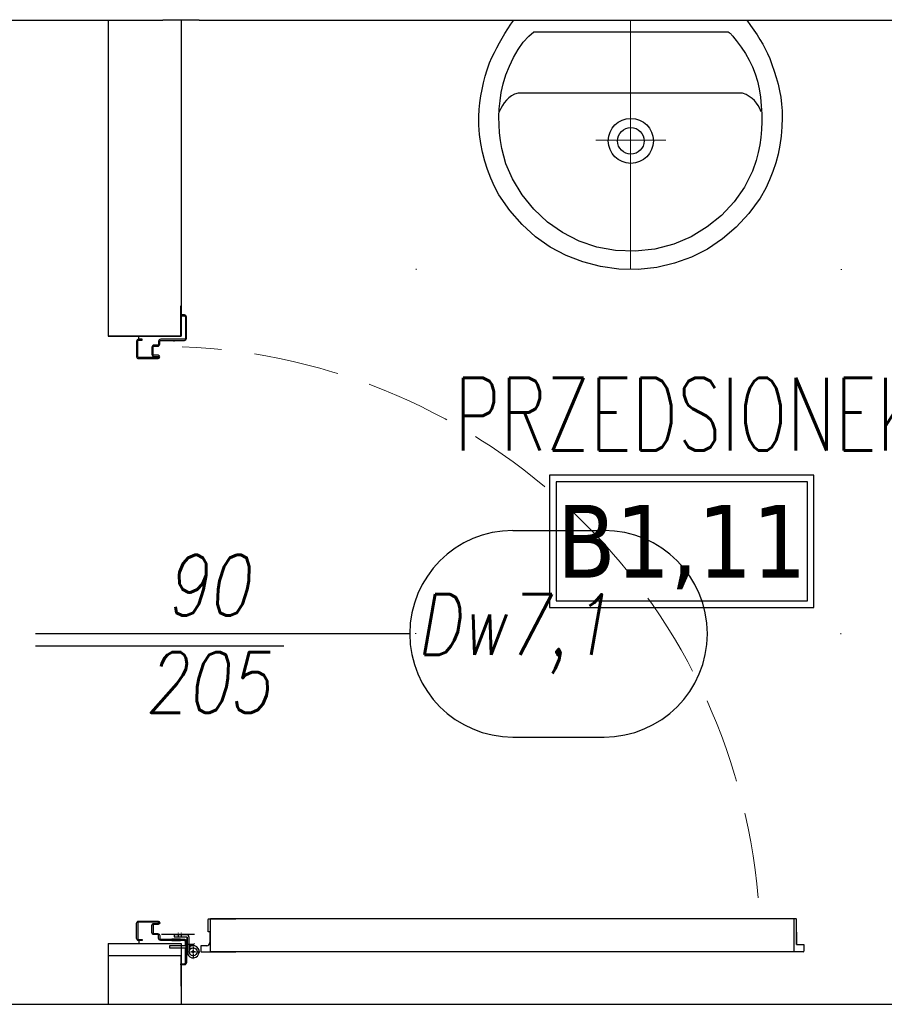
# Model space of a CAD drawing. Header units: millimetres. Extents: x 28600 to 181045, y -399112 to -163690.
# Tile 253 of 256: x 60941 to 61083, y -195589 to -195427. Entities that reach past the tile are written whole.
import ezdxf
from ezdxf.enums import TextEntityAlignment as Align

# ---------------------------------------------------------------- set-up
doc = ezdxf.new("R2010")
doc.units = ezdxf.units.MM
for name, pattern in [('CENTER', [0.6, 0.375, -0.075, 0.075, -0.075]), ('DOT', [6.35, 0, -6.35]), ('Hidden Line', [391.222223, 282.222223, -109])]:
    doc.linetypes.add(name, pattern=pattern)
doc.layers.get('0').update_dxf_attribs({"color": 8})
for name, color, linetype in [('!! 0_ Istn-sciany', 8, 'Continuous'), ('!! 0_ Istn-widok', 8, 'Continuous'), ('!! 0_Opis_pom', 8, 'Continuous'), ('!! 2_Drzwi - nowe remont', 8, 'Continuous'), ('!! 2_drzwi opis', 8, 'Continuous'), ('!! 2_proj ściany remont', 8, 'Continuous'), ('!! 2_wypos-sanitarne', 8, 'Continuous')]:
    doc.layers.add(name, color=color, linetype=linetype)
doc.styles.add('50', font='ROMANS.shx', dxfattribs={"width": 0.8, "height": 10})
doc.styles.add('ARCHETYP', font='romans.shx', dxfattribs={"height": 15})
doc.styles.add('ARIAL', font='tahoma.ttf')
doc.styles.add('TXT', font='simplex.shx')

# ---------------------------------------------------------------- blocks, each defined once
blk = doc.blocks.new('A$C527aaae0')
at = {"lineweight": 5}
for points in [[(0, 0), (0, -0.4111)], [(0.1863, -0.1214), (0.1863, -0.1211)], [(0.1863, -0.1211), (0.1863, -0.1214)], [(-0.0573, -0.1985), (0.0582, -0.1985)]]:
    blk.add_lwpolyline(points, dxfattribs=at)
for points in [[(0.1915, -0.001), (0.1975, -0.0093), (0.203, -0.0173), (0.2082, -0.025), (0.213, -0.0326), (0.2175, -0.0402), (0.2216, -0.0479), (0.2255, -0.0558), (0.2292, -0.0639), (0.2328, -0.0735), (0.2366, -0.0845), (0.2399, -0.0953), (0.2429, -0.1061), (0.2453, -0.1169), (0.2473, -0.1278), (0.2487, -0.1389), (0.2495, -0.1502), (0.2498, -0.1618), (0.2492, -0.1766), (0.2478, -0.1918), (0.2457, -0.2067), (0.2428, -0.2214), (0.239, -0.2358), (0.2344, -0.25), (0.2289, -0.2639), (0.2225, -0.2775), (0.2132, -0.2936), (0.1947, -0.319), (0.174, -0.3415), (0.1513, -0.361), (0.1268, -0.3776), (0.1005, -0.391), (0.0726, -0.4011), (0.0432, -0.4079), (0.0125, -0.4112), (-0.0191, -0.4105), (-0.0495, -0.4063), (-0.0786, -0.3988), (-0.1062, -0.3881), (-0.1321, -0.3743), (-0.1563, -0.3574), (-0.1786, -0.3374), (-0.1988, -0.3143), (-0.2168, -0.2883), (-0.2237, -0.2746), (-0.2299, -0.2608), (-0.2353, -0.2468), (-0.24, -0.2327), (-0.2438, -0.2183), (-0.2467, -0.2037), (-0.2487, -0.1888), (-0.2498, -0.1735), (-0.2497, -0.1595), (-0.249, -0.1479), (-0.2479, -0.1367), (-0.2463, -0.1256), (-0.2444, -0.1148), (-0.242, -0.104), (-0.2392, -0.0932), (-0.2359, -0.0823), (-0.2322, -0.0712), (-0.2282, -0.0623), (-0.2242, -0.0541), (-0.22, -0.0461), (-0.2157, -0.0381), (-0.2113, -0.0303), (-0.2067, -0.0225), (-0.2019, -0.0148), (-0.1969, -0.0071), (-0.1921, -0.001)], [(0.1608, -0.0198), (0.1622, -0.0209), (0.1634, -0.022), (0.1645, -0.023), (0.1654, -0.024), (0.1663, -0.025), (0.1672, -0.0261), (0.1682, -0.0273), (0.1692, -0.0287), (0.1739, -0.0344), (0.1821, -0.0451), (0.1893, -0.0557), (0.1954, -0.0665), (0.2007, -0.0776), (0.2051, -0.0891), (0.2087, -0.1012), (0.2116, -0.114), (0.2138, -0.1277), (0.2152, -0.1416), (0.216, -0.1551), (0.2162, -0.1682), (0.2158, -0.181), (0.2146, -0.1937), (0.2128, -0.2063), (0.2103, -0.2189), (0.2069, -0.2316), (0.2007, -0.2493), (0.1874, -0.2756), (0.1704, -0.3001), (0.1499, -0.3221), (0.1263, -0.3413), (0.1, -0.3573), (0.0711, -0.3696), (0.0402, -0.3777), (0.0074, -0.3812), (-0.0248, -0.3802), (-0.0555, -0.3745), (-0.0846, -0.3645), (-0.1119, -0.3506), (-0.1369, -0.3331), (-0.1592, -0.3122), (-0.1785, -0.2885), (-0.1945, -0.2622), (-0.2053, -0.2373), (-0.2088, -0.2247), (-0.2117, -0.2119), (-0.2139, -0.1991), (-0.2155, -0.1862), (-0.2165, -0.1732), (-0.2167, -0.1601), (-0.2161, -0.147), (-0.2148, -0.1337), (-0.2129, -0.12), (-0.2097, -0.1056), (-0.2052, -0.0909), (-0.1995, -0.0763), (-0.1928, -0.0622), (-0.1851, -0.049), (-0.1767, -0.0372), (-0.1676, -0.0271), (-0.159, -0.0198)]]:
    blk.add_lwpolyline(points, close=True)
blk.add_lwpolyline([(0.2151, -0.1518), (0.2126, -0.1464), (0.21, -0.1415), (0.2071, -0.1372), (0.2038, -0.1333), (0.2, -0.1297), (0.1955, -0.1264), (0.1903, -0.1232), (0.1842, -0.1211), (-0.1851, -0.1211), (-0.1909, -0.1228), (-0.1959, -0.1256), (-0.2003, -0.1289), (-0.2043, -0.1326), (-0.2078, -0.1367), (-0.2109, -0.1413), (-0.2137, -0.1463), (-0.2163, -0.1518), (-0.2163, -0.1521)])
at = {"linetype": 'DOT'}
blk.add_lwpolyline([(-0.3533, -0.4109), (0.3467, -0.4109), (0.3467, -1.0109), (-0.3533, -1.0109)], close=True, dxfattribs=at)
for radius in [0.0371, 0.0219]:
    blk.add_circle((0.0005, -0.1995), radius)
blk = doc.blocks.new('zaw-dr-90-p')
at = {"color": 2, "linetype": 'CENTER', "ltscale": 0.2}
for p, q in [((24.5, 24), (31, 24)), ((24.5, 19), (31, 19)), ((12, 0), (-12, 0)), ((0, 12), (0, -12))]:
    blk.add_line(p, q, dxfattribs=at)
at = {"ltscale": 0.2}
for p, q in [((10, 12), (6.5, 12)), ((10, 0), (10, 6.5))]:
    blk.add_line(p, q, dxfattribs=at)
blk.add_lwpolyline([(10, 10), (10, 39), (6.5, 39), (6.5, 10)], dxfattribs=at)
blk.add_lwpolyline([(0, 6.5), (23.5, 6.5, 0.414214), (28, 11), (28, 31), (24.5, 31), (24.5, 11, -0.414214), (23.5, 10), (0, 10, 4.561698), (7.6, 6.5), (4.9, 4.2)], format="xyb", dxfattribs=at)
blk.add_lwpolyline([(-0.2, -0.2), (-2.5, -0.2), (-2.5, 0.2), (-0.2, 0.2), (-0.2, 2.5), (0.2, 2.5), (0.2, 0.2), (2.8, 0.2), (2.8, -0.2), (0.2, -0.2), (0.2, -2.8), (-0.2, -2.8)], close=True)
blk.add_circle((0, 0), 6.5, dxfattribs=at)
blk = doc.blocks.new('drzwi 90- sc 12')
for p, q in [((-13616.12, 20410.26), (-13616.12, 20411.46)), ((-13616.12, 20411.46), (-13615.02, 20411.46)), ((-13614.92, 20411.36), (-13614.92, 20313.77)), ((-13620.32, 20410.16), (-13620.32, 20313.77)), ((-13614.92, 20409.86), (-13620.32, 20409.86)), ((-13616.12, 20410.26), (-13620.22, 20410.26)), ((-13616.12, 20410.26), (-13620, 20410.26)), ((-13618.17, 20410.26), (-13616.22, 20410.26)), ((-13618.17, 20410.26), (-13616.22, 20410.26)), ((-13620.32, 20313.47), (-13620.32, 20317.97)), ((-13614.92, 20312.27), (-13614.92, 20317.97)), ((-13614.92, 20313.77), (-13620.32, 20313.77)), ((-13618.22, 20313.37), (-13620.22, 20313.37)), ((-13618.22, 20313.67), (-13618.22, 20313.37)), ((-13618.22, 20313.67), (-13616.42, 20313.67)), ((-13615.92, 20313.17), (-13615.92, 20312.17)), ((-13615.92, 20312.17), (-13615.02, 20312.17)), ((-13617.77, 20311.12), (-13617.77, 20305.72)), ((-13617.77, 20311.12), (-13617.77, 20305.72)), ((-13616.17, 20309.92), (-13617.37, 20309.92)), ((-13616.17, 20309.92), (-13616.17, 20311.02)), ((-13715.57, 20308.32), (-13715.57, 20308.56)), ((-13715.57, 20307.69), (-13715.57, 20308.56)), ((-13715.57, 20307.82), (-13715.57, 20308.56)), ((-13715.57, 20307.72), (-13715.37, 20307.72)), ((-13715.77, 20301.96), (-13716.27, 20301.96)), ((-13616.77, 20301.96), (-13616.27, 20301.96))]:
    blk.add_line(p, q)
for points in [[(-13665.27, 20284.96), (-13665.27, 20325.83)], [(-13615.57, 20309.64), (-13615.32, 20309.64), (-13615.32, 20309.82), (-13616.32, 20309.82), (-13616.32, 20309.64), (-13615.92, 20309.64)]]:
    blk.add_lwpolyline(points)
at = {"lineweight": 30}
for points in [[(-13716.27, 20308.92), (-13721.27, 20308.92)], [(-13716.27, 20308.92), (-13716.27, 20296.92)], [(-13614.27, 20308.92), (-13609.27, 20308.92)], [(-13614.27, 20308.92), (-13614.27, 20296.92)]]:
    blk.add_lwpolyline(points, dxfattribs=at)
at = {"ltscale": 0.2}
for points in [[(-13715.57, 20307.51), (-13715.57, 20309.48, 0.414214), (-13715.91, 20309.82), (-13719.43, 20309.82, 0.414214), (-13719.77, 20309.48), (-13719.77, 20308.92), (-13719.59, 20308.92), (-13719.59, 20309.48, -0.414214), (-13719.43, 20309.64), (-13716.97, 20309.64)], [(-13716.97, 20309.64), (-13715.91, 20309.64, -0.414214), (-13715.75, 20309.48), (-13715.75, 20307.51)], [(-13615.92, 20309.64), (-13616.63, 20309.64, 0.414214), (-13616.79, 20309.48), (-13616.79, 20305.58, -0.414214), (-13617.13, 20305.24), (-13617.58, 20305.24, 0.414214), (-13617.74, 20305.08), (-13617.74, 20304.48, -0.414214), (-13618.08, 20304.14), (-13619.26, 20304.14, -0.414214), (-13619.6, 20304.48), (-13619.6, 20305.15, 1), (-13619.79, 20305.15), (-13619.79, 20301.96, 0.414214), (-13619.63, 20301.8), (-13617.11, 20301.8, 0.414214), (-13616.95, 20301.96), (-13616.95, 20302.52), (-13616.77, 20302.52), (-13616.77, 20301.96, -0.414214), (-13617.11, 20301.62), (-13619.63, 20301.62, -0.414214), (-13619.97, 20301.96), (-13619.97, 20305.15, -1), (-13619.42, 20305.15), (-13619.42, 20304.48, 0.414214), (-13619.26, 20304.32), (-13618.08, 20304.32, 0.414214), (-13617.92, 20304.48), (-13617.92, 20305.08, -0.414214), (-13617.58, 20305.42), (-13617.13, 20305.42, 0.414214), (-13616.97, 20305.58), (-13616.97, 20309.48, -0.414214), (-13616.63, 20309.82), (-13613.11, 20309.82, -0.414214), (-13612.77, 20309.48), (-13612.77, 20308.92), (-13612.95, 20308.92), (-13612.95, 20309.48, 0.414214), (-13613.11, 20309.64), (-13615.57, 20309.64)], [(-13715.75, 20307.76), (-13715.75, 20305.58, 0.414214), (-13715.41, 20305.24), (-13714.96, 20305.24, -0.414214), (-13714.8, 20305.08), (-13714.8, 20304.48, 0.414214), (-13714.46, 20304.14), (-13713.28, 20304.14, 0.414214), (-13712.94, 20304.48), (-13712.94, 20305.15, -1), (-13712.75, 20305.15), (-13712.75, 20301.96, -0.414214), (-13712.91, 20301.8), (-13715.43, 20301.8, -0.414214), (-13715.59, 20301.96), (-13715.59, 20302.52), (-13715.77, 20302.52), (-13715.77, 20301.96, 0.414214), (-13715.43, 20301.62), (-13712.91, 20301.62, 0.414214), (-13712.57, 20301.96), (-13712.57, 20305.15, 1), (-13713.12, 20305.15), (-13713.12, 20304.48, -0.414214), (-13713.28, 20304.32), (-13714.46, 20304.32, -0.414214), (-13714.62, 20304.48), (-13714.62, 20305.08, 0.414214), (-13714.96, 20305.42), (-13715.41, 20305.42, -0.414214), (-13715.57, 20305.58), (-13715.57, 20307.64)]]:
    blk.add_lwpolyline(points, format="xyb", dxfattribs=at)
blk.add_lwpolyline([(-13616.79, 20308.82), (-13616.97, 20308.82), (-13616.97, 20307.42), (-13616.79, 20307.42)], close=True)
for centre, radius, start, end in [((-13615.02, 20411.36), 0.1, 0, 90), ((-13620.22, 20410.16), 0.1, 90, 180), ((-13620.22, 20313.47), 0.1, 180, 270), ((-13616.42, 20313.17), 0.5, 0, 90), ((-13615.02, 20312.27), 0.1, 270, 0), ((-13616.27, 20311.02), 0.1, 0, 90)]:
    blk.add_arc(centre, radius, start, end)
at = {"linetype": 'Hidden Line', "lineweight": 9, "ltscale": 0.05}
blk.add_arc((-13615.5, 20305.14), 99.12, 94.8005, 177.6944, dxfattribs=at)
at = {"xscale": 0.09999999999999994, "yscale": 0.09999999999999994, "zscale": 0.09999999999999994, "rotation": 180.0000000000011}
blk.add_blockref('zaw-dr-90-p', (-13614.92, 20310.92), dxfattribs=at)
blk = doc.blocks.new('1_ok-opis')
blk.add_line((0, 111.61), (0, 50))
for points in [[(-17, 128.61), (-17, 143.61)], [(17, 128.61), (17, 143.61)]]:
    blk.add_lwpolyline(points)
for centre, start, end in [((0, 143.61), 0, 180), ((0, 128.61), 180, 0)]:
    blk.add_arc(centre, 17, start, end)
at = {"style": 'ARCHETYP'}
for tag, height, rotation, p in [('NR', 12, 90, (0, 136.9)), ('NR', 12, 270, (0, 136.9)), ('SZEROKOŚĆ', 10, 90, (-8, 78.29)), ('SZEROKOŚĆ', 10, 270, (8, 78.29)), ('WYSOKOŚĆ', 10, 270, (-8, 78.29)), ('WYSOKOŚĆ', 10, 90, (8, 78.29))]:
    blk.add_attdef(tag, text='', height=height, rotation=rotation, dxfattribs=at).set_placement(p, align=Align.MIDDLE)

msp = doc.modelspace()

# ---------------------------------------------------------------- linework, layer by layer
at = {"layer": '!! 0_ Istn-sciany'}
for points in [[(60850.56735, -195427.12813), (60964.56735, -195427.12813)], [(60970.56735, -195427.12813), (61112.56735, -195427.12813)], [(60824.56735, -195589.12813), (61424.56735, -195589.12813)]]:
    msp.add_lwpolyline(points, dxfattribs=at)
at = {"layer": '!! 0_ Istn-widok'}
msp.add_lwpolyline([(60970.56735, -195427.12813), (60964.56735, -195427.12813)], dxfattribs=at)
at = {"layer": '!! 0_Opis_pom', "ltscale": 0.7}
for points in [[(61028.24078, -195523.77565), (61071.76078, -195523.77565), (61071.76078, -195502.01565), (61028.24078, -195502.01565)], [(61029.32878, -195522.68765), (61070.67278, -195522.68765), (61070.67278, -195503.10365), (61029.32878, -195503.10365)]]:
    msp.add_lwpolyline(points, close=True, dxfattribs=at)
at = {"layer": '!! 2_proj ściany remont'}
for points in [[(60955.56735, -195427.12813), (60955.56735, -195479.12813)], [(60967.56735, -195427.12813), (60967.56735, -195479.12813)], [(60955.56735, -195479.12813), (60967.56735, -195479.12813)], [(60955.56735, -195579.12813), (60955.56735, -195589.12813)], [(60955.56735, -195579.12813), (60967.56735, -195579.12813)], [(60967.56735, -195579.12813), (60967.56735, -195589.12813)]]:
    msp.add_lwpolyline(points, dxfattribs=at)

# ---------------------------------------------------------------- block references
at = {"layer": '!! 2_Drzwi - nowe remont', "rotation": 270}
msp.add_blockref('drzwi 90- sc 12', (40658.64301, -209195.39775), dxfattribs=at)
at = {"layer": '!! 2_drzwi opis'}
ref = msp.add_blockref('1_ok-opis', (60893.6019, -195528.12809), dxfattribs=dict(at, rotation=270.0000036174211))
ref.add_attrib('WYSOKOŚĆ', '205', dxfattribs={"layer": '0', "height": 10, "rotation": 180.0000036, "style": '50', "oblique": 10, "text_generation_flag": 6, "width": 0.8}).set_placement((60971.89275, -195536.12809), align=Align.MIDDLE)
ref.add_attrib('SZEROKOŚĆ', '90', dxfattribs={"layer": '0', "height": 10, "rotation": 180.0000036, "style": '50', "oblique": 10, "text_generation_flag": 6, "width": 0.8}).set_placement((60971.89275, -195520.12809), align=Align.MIDDLE)
ref.add_attrib('NR', 'Dw7,1', dxfattribs={"layer": '0', "height": 10, "rotation": 180.0000036, "style": '50', "oblique": 10, "text_generation_flag": 6, "width": 0.8}).set_placement((61022.21315, -195528.12809), align=Align.MIDDLE)
at = {"layer": '!! 2_wypos-sanitarne', "xscale": 100, "yscale": 100, "zscale": 100}
msp.add_blockref('A$C527aaae0', (61041.56735, -195427.02526), dxfattribs=at)

# ---------------------------------------------------------------- texts
at = {"layer": '!! 0_Opis_pom', "ltscale": 0.7, "style": 'TXT', "width": 0.7}
msp.add_text('PRZEDSIONEK', height=12, dxfattribs=at).set_placement((61051.11591, -195497.96934), align=Align.CENTER)
at = {"layer": '!! 0_Opis_pom', "ltscale": 0.7, "style": 'ARIAL'}
msp.add_attdef('B1,11', text='', height=11.968, dxfattribs=at).set_placement((61050.00078, -195512.89565), align=Align.MIDDLE_CENTER)

doc.saveas('drawing.dxf')
